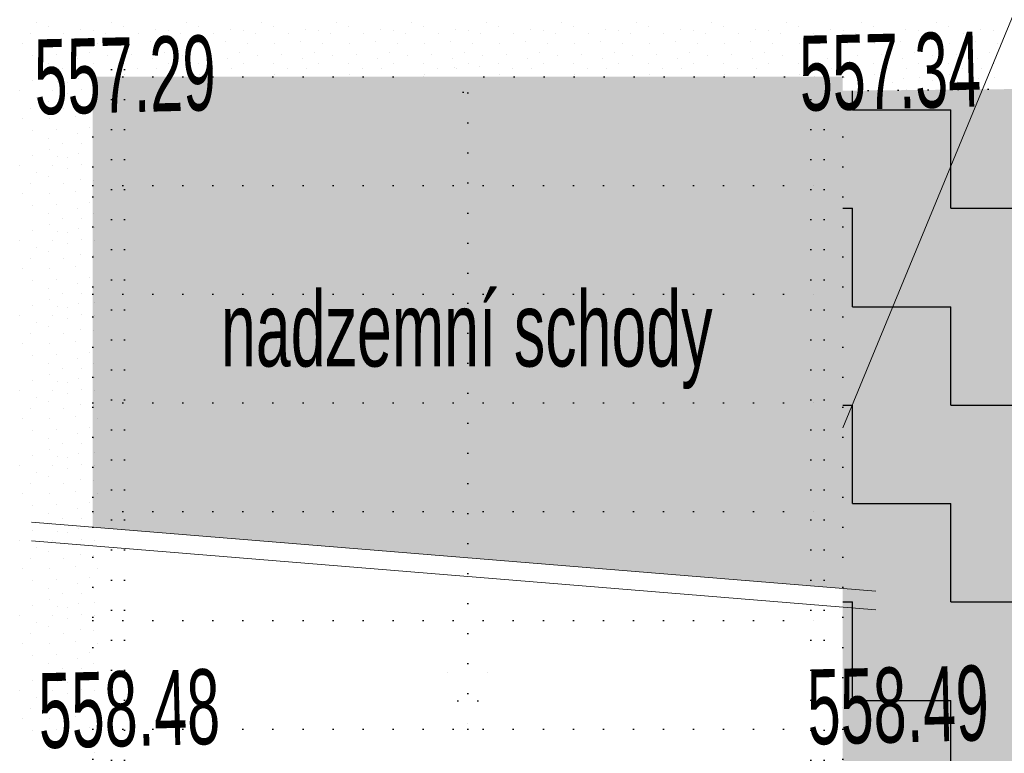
# Model space of a CAD drawing. Header units: millimetres. Extents: x -211955 to 157391, y -241491 to 94238.
# Tile 93 of 138: x 142 to 2768, y -46078 to -44122. Entities that reach past the tile are written whole.
import ezdxf

# ---------------------------------------------------------------- set-up
doc = ezdxf.new("R2010")
doc.units = ezdxf.units.MM
doc.header["$PDMODE"] = 65
doc.linetypes.add('Teckovana 0.5x_2', pattern=[80, 0, -80])
for name, color, linetype, lineweight in [('XR$1$PODKLAD_1', 7, 'Continuous', 25), ('XR$2$PŮDORYS 1.NP - STÁVAJÍCÍ_1', 7, 'Continuous', 25), ('XR$3$SITUACE - BOURÁNÍ_1', 7, 'Continuous', 25), ('XR$4$SITUACE - BOURÁNÍ - KOTY_1', 7, 'Continuous', 25)]:
    doc.layers.add(name, color=color, linetype=linetype, lineweight=lineweight)
doc.styles.add('ARIALNARROW', font='ARIALN.TTF')
doc.dimstyles.new('DIMSTYLE_4', dxfattribs={"dimtxt": 250, "dimasz": 300, "dimexe": 0, "dimexo": 0, "dimgap": 125, "dimtad": 2, "dimlfac": 0.001, "dimrnd": 0.05, "dimzin": 4, "dimdsep": 46, "dimtxsty": 'ARIALNARROW', "dimblk1": 'ALL_ML_STRICH', "dimblk2": 'ALL_ML_STRICH', "dimsah": 1, "dimcen": 0, "dimclrd": 6, "dimclre": 6, "dimclrt": 6, "dimadec": 0, "dimazin": 0, "dimtfac": 1, "dimtdec": 0, "dimtix": 1, "dimtmove": 2, "dimatfit": 3, "dimfxl": 0, "dimtzin": 0, "dimlwd": 0, "dimlwe": 18, "dimarcsym": 0})

# ---------------------------------------------------------------- blocks, each defined once
blk = doc.blocks.new('VZOR_0')
at = {"layer": 'XR$3$SITUACE - BOURÁNÍ_1', "color": 204, "linetype": 'Continuous', "lineweight": 13}
for p, q in [((187, -44129.6), (187, -44129.6)), ((387, -44129.6), (387, -44129.6)), ((587, -44129.6), (587, -44129.6)), ((787, -44129.6), (787, -44129.6)), ((987, -44129.6), (987, -44129.6)), ((1187, -44129.6), (1187, -44129.6)), ((1387, -44129.6), (1387, -44129.6)), ((1587, -44129.6), (1587, -44129.6)), ((1787, -44129.6), (1787, -44129.6)), ((1987, -44129.6), (1987, -44129.6)), ((2187, -44129.6), (2187, -44129.6)), ((2387, -44129.6), (2387, -44129.6)), ((2587, -44129.6), (2587, -44129.6)), ((172, -44158.6), (172, -44158.6)), ((220, -44140), (220, -44140)), ((260, -44160), (260, -44160)), ((305.4, -44148.4), (305.4, -44148.4)), ((339.8, -44151.8), (339.8, -44151.8)), ((372, -44158.6), (372, -44158.6)), ((420, -44140), (420, -44140)), ((460, -44160), (460, -44160)), ((505.4, -44148.4), (505.4, -44148.4)), ((539.8, -44151.8), (539.8, -44151.8)), ((572, -44158.6), (572, -44158.6)), ((620, -44140), (620, -44140)), ((660, -44160), (660, -44160)), ((705.4, -44148.4), (705.4, -44148.4)), ((739.8, -44151.8), (739.8, -44151.8)), ((772, -44158.6), (772, -44158.6)), ((820, -44140), (820, -44140)), ((860, -44160), (860, -44160)), ((905.4, -44148.4), (905.4, -44148.4)), ((939.8, -44151.8), (939.8, -44151.8)), ((972, -44158.6), (972, -44158.6)), ((1020, -44140), (1020, -44140)), ((1060, -44160), (1060, -44160)), ((1105.4, -44148.4), (1105.4, -44148.4)), ((1139.8, -44151.8), (1139.8, -44151.8)), ((1172, -44158.6), (1172, -44158.6)), ((1220, -44140), (1220, -44140)), ((1260, -44160), (1260, -44160)), ((1305.4, -44148.4), (1305.4, -44148.4)), ((1339.8, -44151.8), (1339.8, -44151.8)), ((1372, -44158.6), (1372, -44158.6)), ((1420, -44140), (1420, -44140)), ((1460, -44160), (1460, -44160)), ((1505.4, -44148.4), (1505.4, -44148.4)), ((1539.8, -44151.8), (1539.8, -44151.8)), ((1572, -44158.6), (1572, -44158.6)), ((1620, -44140), (1620, -44140)), ((1660, -44160), (1660, -44160)), ((1705.4, -44148.4), (1705.4, -44148.4)), ((1739.8, -44151.8), (1739.8, -44151.8)), ((1772, -44158.6), (1772, -44158.6)), ((1820, -44140), (1820, -44140)), ((1860, -44160), (1860, -44160)), ((1905.4, -44148.4), (1905.4, -44148.4)), ((1939.8, -44151.8), (1939.8, -44151.8)), ((1972, -44158.6), (1972, -44158.6)), ((2020, -44140), (2020, -44140)), ((2060, -44160), (2060, -44160)), ((2105.4, -44148.4), (2105.4, -44148.4)), ((2139.8, -44151.8), (2139.8, -44151.8)), ((2172, -44158.6), (2172, -44158.6)), ((2220, -44140), (2220, -44140)), ((2260, -44160), (2260, -44160)), ((2305.4, -44148.4), (2305.4, -44148.4)), ((2339.8, -44151.8), (2339.8, -44151.8)), ((2372, -44158.6), (2372, -44158.6)), ((2420, -44140), (2420, -44140)), ((2460, -44160), (2460, -44160)), ((2505.4, -44148.4), (2505.4, -44148.4)), ((2539.8, -44151.8), (2539.8, -44151.8)), ((2572, -44158.6), (2572, -44158.6)), ((2620, -44140), (2620, -44140)), ((2660, -44160), (2660, -44160)), ((2705.4, -44148.4), (2705.4, -44148.4)), ((2739.8, -44151.8), (2739.8, -44151.8)), ((148.8, -44184.8), (148.8, -44184.8)), ((221.8, -44186), (221.8, -44186)), ((290.2, -44180.8), (290.2, -44180.8)), ((348.8, -44184.8), (348.8, -44184.8)), ((421.8, -44186), (421.8, -44186)), ((490.2, -44180.8), (490.2, -44180.8)), ((548.8, -44184.8), (548.8, -44184.8)), ((621.8, -44186), (621.8, -44186)), ((690.2, -44180.8), (690.2, -44180.8)), ((748.8, -44184.8), (748.8, -44184.8)), ((821.8, -44186), (821.8, -44186)), ((890.2, -44180.8), (890.2, -44180.8)), ((948.8, -44184.8), (948.8, -44184.8)), ((1021.8, -44186), (1021.8, -44186)), ((1090.2, -44180.8), (1090.2, -44180.8)), ((1148.8, -44184.8), (1148.8, -44184.8)), ((1221.8, -44186), (1221.8, -44186)), ((1290.2, -44180.8), (1290.2, -44180.8)), ((1348.8, -44184.8), (1348.8, -44184.8)), ((1421.8, -44186), (1421.8, -44186)), ((1490.2, -44180.8), (1490.2, -44180.8)), ((1548.8, -44184.8), (1548.8, -44184.8)), ((1621.8, -44186), (1621.8, -44186)), ((1690.2, -44180.8), (1690.2, -44180.8)), ((1748.8, -44184.8), (1748.8, -44184.8)), ((1821.8, -44186), (1821.8, -44186)), ((1890.2, -44180.8), (1890.2, -44180.8)), ((1948.8, -44184.8), (1948.8, -44184.8)), ((2021.8, -44186), (2021.8, -44186)), ((2090.2, -44180.8), (2090.2, -44180.8)), ((2148.8, -44184.8), (2148.8, -44184.8)), ((2221.8, -44186), (2221.8, -44186)), ((2290.2, -44180.8), (2290.2, -44180.8)), ((2348.8, -44184.8), (2348.8, -44184.8)), ((2421.8, -44186), (2421.8, -44186)), ((2490.2, -44180.8), (2490.2, -44180.8)), ((2548.8, -44184.8), (2548.8, -44184.8)), ((2621.8, -44186), (2621.8, -44186)), ((2690.2, -44180.8), (2690.2, -44180.8)), ((2748.8, -44184.8), (2748.8, -44184.8)), ((328, -44208.4), (328, -44208.4)), ((528, -44208.4), (528, -44208.4)), ((728, -44208.4), (728, -44208.4)), ((928, -44208.4), (928, -44208.4)), ((1128, -44208.4), (1128, -44208.4)), ((1328, -44208.4), (1328, -44208.4)), ((1528, -44208.4), (1528, -44208.4)), ((1728, -44208.4), (1728, -44208.4)), ((1928, -44208.4), (1928, -44208.4)), ((2128, -44208.4), (2128, -44208.4)), ((2328, -44208.4), (2328, -44208.4)), ((2528, -44208.4), (2528, -44208.4)), ((2728, -44208.4), (2728, -44208.4)), ((176.2, -44217.2), (176.2, -44217.2)), ((239.6, -44215.6), (239.6, -44215.6)), ((297.4, -44225.8), (297.4, -44225.8)), ((376.2, -44217.2), (376.2, -44217.2)), ((439.6, -44215.6), (439.6, -44215.6)), ((497.4, -44225.8), (497.4, -44225.8)), ((576.2, -44217.2), (576.2, -44217.2)), ((639.6, -44215.6), (639.6, -44215.6)), ((697.4, -44225.8), (697.4, -44225.8)), ((776.2, -44217.2), (776.2, -44217.2)), ((839.6, -44215.6), (839.6, -44215.6)), ((897.4, -44225.8), (897.4, -44225.8)), ((976.2, -44217.2), (976.2, -44217.2)), ((1039.6, -44215.6), (1039.6, -44215.6)), ((1097.4, -44225.8), (1097.4, -44225.8)), ((1176.2, -44217.2), (1176.2, -44217.2)), ((1239.6, -44215.6), (1239.6, -44215.6)), ((1297.4, -44225.8), (1297.4, -44225.8)), ((1376.2, -44217.2), (1376.2, -44217.2)), ((1439.6, -44215.6), (1439.6, -44215.6)), ((1497.4, -44225.8), (1497.4, -44225.8)), ((1576.2, -44217.2), (1576.2, -44217.2)), ((1639.6, -44215.6), (1639.6, -44215.6)), ((1697.4, -44225.8), (1697.4, -44225.8)), ((1776.2, -44217.2), (1776.2, -44217.2)), ((1839.6, -44215.6), (1839.6, -44215.6)), ((1897.4, -44225.8), (1897.4, -44225.8)), ((1976.2, -44217.2), (1976.2, -44217.2)), ((2039.6, -44215.6), (2039.6, -44215.6)), ((2097.4, -44225.8), (2097.4, -44225.8)), ((2176.2, -44217.2), (2176.2, -44217.2)), ((2239.6, -44215.6), (2239.6, -44215.6)), ((2297.4, -44225.8), (2297.4, -44225.8)), ((2376.2, -44217.2), (2376.2, -44217.2)), ((2439.6, -44215.6), (2439.6, -44215.6)), ((2497.4, -44225.8), (2497.4, -44225.8)), ((2576.2, -44217.2), (2576.2, -44217.2)), ((2639.6, -44215.6), (2639.6, -44215.6)), ((2697.4, -44225.8), (2697.4, -44225.8)), ((220, -44240), (220, -44240)), ((256.8, -44252.4), (256.8, -44252.4)), ((306.8, -44253), (306.8, -44253)), ((340, -44240), (340, -44240)), ((420, -44240), (420, -44240)), ((456.8, -44252.4), (456.8, -44252.4)), ((506.8, -44253), (506.8, -44253)), ((540, -44240), (540, -44240)), ((620, -44240), (620, -44240)), ((656.8, -44252.4), (656.8, -44252.4)), ((706.8, -44253), (706.8, -44253)), ((740, -44240), (740, -44240)), ((820, -44240), (820, -44240)), ((856.8, -44252.4), (856.8, -44252.4)), ((906.8, -44253), (906.8, -44253)), ((940, -44240), (940, -44240)), ((1020, -44240), (1020, -44240)), ((1056.8, -44252.4), (1056.8, -44252.4)), ((1106.8, -44253), (1106.8, -44253)), ((1140, -44240), (1140, -44240)), ((1220, -44240), (1220, -44240)), ((1256.8, -44252.4), (1256.8, -44252.4)), ((1306.8, -44253), (1306.8, -44253)), ((1340, -44240), (1340, -44240)), ((1420, -44240), (1420, -44240)), ((1456.8, -44252.4), (1456.8, -44252.4)), ((1506.8, -44253), (1506.8, -44253)), ((1540, -44240), (1540, -44240)), ((1620, -44240), (1620, -44240)), ((1656.8, -44252.4), (1656.8, -44252.4)), ((1706.8, -44253), (1706.8, -44253)), ((1740, -44240), (1740, -44240)), ((1820, -44240), (1820, -44240)), ((1856.8, -44252.4), (1856.8, -44252.4)), ((1906.8, -44253), (1906.8, -44253)), ((1940, -44240), (1940, -44240)), ((2020, -44240), (2020, -44240)), ((2056.8, -44252.4), (2056.8, -44252.4)), ((2106.8, -44253), (2106.8, -44253)), ((2140, -44240), (2140, -44240)), ((2220, -44240), (2220, -44240)), ((2256.8, -44252.4), (2256.8, -44252.4)), ((2306.8, -44253), (2306.8, -44253)), ((2340, -44240), (2340, -44240)), ((2420, -44240), (2420, -44240)), ((2456.8, -44252.4), (2456.8, -44252.4)), ((2506.8, -44253), (2506.8, -44253)), ((2540, -44240), (2540, -44240)), ((2620, -44240), (2620, -44240)), ((2656.8, -44252.4), (2656.8, -44252.4)), ((2706.8, -44253), (2706.8, -44253)), ((2740, -44240), (2740, -44240)), ((175.4, -44284.6), (175.4, -44284.6)), ((220.6, -44268), (220.6, -44268)), ((243.4, -44287.8), (243.4, -44287.8)), ((269.8, -44290), (269.8, -44290)), ((300, -44280), (300, -44280)), ((420.6, -44268), (420.6, -44268)), ((620.6, -44268), (620.6, -44268)), ((820.6, -44268), (820.6, -44268)), ((1020.6, -44268), (1020.6, -44268)), ((1220.6, -44268), (1220.6, -44268)), ((1420.6, -44268), (1420.6, -44268)), ((1620.6, -44268), (1620.6, -44268)), ((1820.6, -44268), (1820.6, -44268)), ((2020.6, -44268), (2020.6, -44268)), ((2220.6, -44268), (2220.6, -44268)), ((2341.8, -44276.4), (2341.8, -44276.4)), ((2375.4, -44284.6), (2375.4, -44284.6)), ((2420.6, -44268), (2420.6, -44268)), ((2443.4, -44287.8), (2443.4, -44287.8)), ((2469.8, -44290), (2469.8, -44290)), ((2500, -44280), (2500, -44280)), ((2541.8, -44276.4), (2541.8, -44276.4)), ((2575.4, -44284.6), (2575.4, -44284.6)), ((2620.6, -44268), (2620.6, -44268)), ((2643.4, -44287.8), (2643.4, -44287.8)), ((2669.8, -44290), (2669.8, -44290)), ((2700, -44280), (2700, -44280)), ((2741.8, -44276.4), (2741.8, -44276.4)), ((142.8, -44311.8), (142.8, -44311.8)), ((228.8, -44310.4), (228.8, -44310.4)), ((307, -44307), (307, -44307)), ((2428.8, -44310.4), (2428.8, -44310.4)), ((2507, -44307), (2507, -44307)), ((2628.8, -44310.4), (2628.8, -44310.4)), ((2707, -44307), (2707, -44307)), ((187, -44329.6), (187, -44329.6)), ((220, -44340), (220, -44340)), ((268.8, -44319.8), (268.8, -44319.8)), ((172, -44358.6), (172, -44358.6)), ((260, -44360), (260, -44360)), ((305.4, -44348.4), (305.4, -44348.4)), ((148.8, -44384.8), (148.8, -44384.8)), ((221.8, -44386), (221.8, -44386)), ((290.2, -44380.8), (290.2, -44380.8)), ((176.2, -44417.2), (176.2, -44417.2)), ((239.6, -44415.6), (239.6, -44415.6)), ((328, -44408.4), (328, -44408.4)), ((220, -44440), (220, -44440)), ((297.4, -44425.8), (297.4, -44425.8)), ((220.6, -44468), (220.6, -44468)), ((256.8, -44452.4), (256.8, -44452.4)), ((306.8, -44453), (306.8, -44453)), ((175.4, -44484.6), (175.4, -44484.6)), ((243.4, -44487.8), (243.4, -44487.8)), ((269.8, -44490), (269.8, -44490)), ((300, -44480), (300, -44480)), ((142.8, -44511.8), (142.8, -44511.8)), ((228.8, -44510.4), (228.8, -44510.4)), ((268.8, -44519.8), (268.8, -44519.8)), ((307, -44507), (307, -44507)), ((187, -44529.6), (187, -44529.6)), ((220, -44540), (220, -44540)), ((305.4, -44548.4), (305.4, -44548.4)), ((339.8, -44551.8), (339.8, -44551.8)), ((172, -44558.6), (172, -44558.6)), ((260, -44560), (260, -44560)), ((148.8, -44584.8), (148.8, -44584.8)), ((221.8, -44586), (221.8, -44586)), ((290.2, -44580.8), (290.2, -44580.8)), ((176.2, -44617.2), (176.2, -44617.2)), ((239.6, -44615.6), (239.6, -44615.6)), ((297.4, -44625.8), (297.4, -44625.8)), ((328, -44608.4), (328, -44608.4)), ((220, -44640), (220, -44640)), ((256.8, -44652.4), (256.8, -44652.4)), ((306.8, -44653), (306.8, -44653)), ((340, -44640), (340, -44640)), ((175.4, -44684.6), (175.4, -44684.6)), ((220.6, -44668), (220.6, -44668)), ((300, -44680), (300, -44680)), ((341.8, -44676.4), (341.8, -44676.4)), ((228.8, -44710.4), (228.8, -44710.4)), ((243.4, -44687.8), (243.4, -44687.8)), ((269.8, -44690), (269.8, -44690)), ((307, -44707), (307, -44707)), ((142.8, -44711.8), (142.8, -44711.8)), ((187, -44729.6), (187, -44729.6)), ((268.8, -44719.8), (268.8, -44719.8)), ((342.8, -44711.8), (342.8, -44711.8)), ((172, -44758.6), (172, -44758.6)), ((220, -44740), (220, -44740)), ((260, -44760), (260, -44760)), ((305.4, -44748.4), (305.4, -44748.4)), ((339.8, -44751.8), (339.8, -44751.8)), ((148.8, -44784.8), (148.8, -44784.8)), ((221.8, -44786), (221.8, -44786)), ((290.2, -44780.8), (290.2, -44780.8)), ((239.6, -44815.6), (239.6, -44815.6)), ((328, -44808.4), (328, -44808.4)), ((176.2, -44817.2), (176.2, -44817.2)), ((220, -44840), (220, -44840)), ((297.4, -44825.8), (297.4, -44825.8)), ((340, -44840), (340, -44840)), ((220.6, -44868), (220.6, -44868)), ((256.8, -44852.4), (256.8, -44852.4)), ((306.8, -44853), (306.8, -44853)), ((175.4, -44884.6), (175.4, -44884.6)), ((243.4, -44887.8), (243.4, -44887.8)), ((269.8, -44890), (269.8, -44890)), ((300, -44880), (300, -44880)), ((341.8, -44876.4), (341.8, -44876.4)), ((142.8, -44911.8), (142.8, -44911.8)), ((228.8, -44910.4), (228.8, -44910.4)), ((268.8, -44919.8), (268.8, -44919.8)), ((307, -44907), (307, -44907)), ((342.8, -44911.8), (342.8, -44911.8)), ((187, -44929.6), (187, -44929.6)), ((220, -44940), (220, -44940)), ((172, -44958.6), (172, -44958.6)), ((260, -44960), (260, -44960)), ((305.4, -44948.4), (305.4, -44948.4)), ((339.8, -44951.8), (339.8, -44951.8)), ((148.8, -44984.8), (148.8, -44984.8)), ((221.8, -44986), (221.8, -44986)), ((290.2, -44980.8), (290.2, -44980.8)), ((176.2, -45017.2), (176.2, -45017.2)), ((239.6, -45015.6), (239.6, -45015.6)), ((297.4, -45025.8), (297.4, -45025.8)), ((328, -45008.4), (328, -45008.4)), ((220, -45040), (220, -45040)), ((256.8, -45052.4), (256.8, -45052.4)), ((306.8, -45053), (306.8, -45053)), ((340, -45040), (340, -45040)), ((220.6, -45068), (220.6, -45068)), ((341.8, -45076.4), (341.8, -45076.4)), ((175.4, -45084.6), (175.4, -45084.6)), ((243.4, -45087.8), (243.4, -45087.8)), ((269.8, -45090), (269.8, -45090)), ((300, -45080), (300, -45080)), ((142.8, -45111.8), (142.8, -45111.8)), ((187, -45129.6), (187, -45129.6)), ((228.8, -45110.4), (228.8, -45110.4)), ((268.8, -45119.8), (268.8, -45119.8)), ((307, -45107), (307, -45107)), ((342.8, -45111.8), (342.8, -45111.8)), ((220, -45140), (220, -45140)), ((305.4, -45148.4), (305.4, -45148.4)), ((339.8, -45151.8), (339.8, -45151.8)), ((172, -45158.6), (172, -45158.6)), ((260, -45160), (260, -45160)), ((290.2, -45180.8), (290.2, -45180.8)), ((148.8, -45184.8), (148.8, -45184.8)), ((221.8, -45186), (221.8, -45186)), ((328, -45208.4), (328, -45208.4)), ((348.8, -45184.8), (348.8, -45184.8)), ((176.2, -45217.2), (176.2, -45217.2)), ((239.6, -45215.6), (239.6, -45215.6)), ((297.4, -45225.8), (297.4, -45225.8)), ((220, -45240), (220, -45240)), ((256.8, -45252.4), (256.8, -45252.4)), ((306.8, -45253), (306.8, -45253)), ((340, -45240), (340, -45240)), ((175.4, -45284.6), (175.4, -45284.6)), ((220.6, -45268), (220.6, -45268)), ((243.4, -45287.8), (243.4, -45287.8)), ((300, -45280), (300, -45280)), ((341.8, -45276.4), (341.8, -45276.4)), ((142.8, -45311.8), (142.8, -45311.8)), ((228.8, -45310.4), (228.8, -45310.4)), ((269.8, -45290), (269.8, -45290)), ((307, -45307), (307, -45307)), ((342.8, -45311.8), (342.8, -45311.8)), ((187, -45329.6), (187, -45329.6)), ((220, -45340), (220, -45340)), ((268.8, -45319.8), (268.8, -45319.8)), ((172, -45358.6), (172, -45358.6)), ((260, -45360), (260, -45360)), ((305.4, -45348.4), (305.4, -45348.4)), ((339.8, -45351.8), (339.8, -45351.8)), ((148.8, -45384.8), (148.8, -45384.8)), ((221.8, -45386), (221.8, -45386)), ((290.2, -45380.8), (290.2, -45380.8)), ((348.8, -45384.8), (348.8, -45384.8)), ((176.2, -45417.2), (176.2, -45417.2)), ((239.6, -45415.6), (239.6, -45415.6)), ((328, -45408.4), (328, -45408.4)), ((220, -45440), (220, -45440)), ((297.4, -45425.8), (297.4, -45425.8)), ((340, -45440), (340, -45440)), ((220.6, -45468), (220.6, -45468)), ((256.8, -45452.4), (256.8, -45452.4)), ((306.8, -45453), (306.8, -45453)), ((175.4, -45484.6), (175.4, -45484.6)), ((243.4, -45487.8), (243.4, -45487.8)), ((269.8, -45490), (269.8, -45490)), ((300, -45480), (300, -45480)), ((341.8, -45476.4), (341.8, -45476.4)), ((142.8, -45511.8), (142.8, -45511.8)), ((228.8, -45510.4), (228.8, -45510.4)), ((268.8, -45519.8), (268.8, -45519.8)), ((307, -45507), (307, -45507)), ((342.8, -45511.8), (342.8, -45511.8)), ((187, -45529.6), (187, -45529.6)), ((220, -45540), (220, -45540)), ((305.4, -45548.4), (305.4, -45548.4)), ((339.8, -45551.8), (339.8, -45551.8)), ((172, -45558.6), (172, -45558.6)), ((260, -45560), (260, -45560)), ((148.8, -45584.8), (148.8, -45584.8)), ((221.8, -45586), (221.8, -45586)), ((290.2, -45580.8), (290.2, -45580.8)), ((348.8, -45584.8), (348.8, -45584.8)), ((176.2, -45617.2), (176.2, -45617.2)), ((239.6, -45615.6), (239.6, -45615.6)), ((297.4, -45625.8), (297.4, -45625.8)), ((328, -45608.4), (328, -45608.4)), ((220, -45640), (220, -45640)), ((256.8, -45652.4), (256.8, -45652.4)), ((306.8, -45653), (306.8, -45653)), ((340, -45640), (340, -45640)), ((220.6, -45668), (220.6, -45668)), ((300, -45680), (300, -45680)), ((341.8, -45676.4), (341.8, -45676.4)), ((175.4, -45684.6), (175.4, -45684.6)), ((243.4, -45687.8), (243.4, -45687.8)), ((269.8, -45690), (269.8, -45690)), ((307, -45707), (307, -45707)), ((142.8, -45711.8), (142.8, -45711.8)), ((187, -45729.6), (187, -45729.6)), ((228.8, -45710.4), (228.8, -45710.4)), ((268.8, -45719.8), (268.8, -45719.8)), ((342.8, -45711.8), (342.8, -45711.8)), ((172, -45758.6), (172, -45758.6)), ((220, -45740), (220, -45740)), ((260, -45760), (260, -45760)), ((305.4, -45748.4), (305.4, -45748.4)), ((339.8, -45751.8), (339.8, -45751.8)), ((148.8, -45784.8), (148.8, -45784.8)), ((221.8, -45786), (221.8, -45786)), ((290.2, -45780.8), (290.2, -45780.8)), ((348.8, -45784.8), (348.8, -45784.8)), ((328, -45808.4), (328, -45808.4)), ((176.2, -45817.2), (176.2, -45817.2)), ((220, -45840), (220, -45840)), ((239.6, -45815.6), (239.6, -45815.6)), ((297.4, -45825.8), (297.4, -45825.8)), ((340, -45840), (340, -45840)), ((256.8, -45852.4), (256.8, -45852.4)), ((306.8, -45853), (306.8, -45853)), ((175.4, -45884.6), (175.4, -45884.6)), ((220.6, -45868), (220.6, -45868)), ((243.4, -45887.8), (243.4, -45887.8)), ((269.8, -45890), (269.8, -45890)), ((300, -45880), (300, -45880)), ((341.8, -45876.4), (341.8, -45876.4)), ((142.8, -45911.8), (142.8, -45911.8)), ((228.8, -45910.4), (228.8, -45910.4)), ((307, -45907), (307, -45907)), ((342.8, -45911.8), (342.8, -45911.8)), ((187, -45929.6), (187, -45929.6)), ((220, -45940), (220, -45940)), ((268.8, -45919.8), (268.8, -45919.8)), ((172, -45958.6), (172, -45958.6)), ((260, -45960), (260, -45960)), ((305.4, -45948.4), (305.4, -45948.4)), ((339.8, -45951.8), (339.8, -45951.8)), ((148.8, -45984.8), (148.8, -45984.8)), ((221.8, -45986), (221.8, -45986)), ((290.2, -45980.8), (290.2, -45980.8)), ((348.8, -45984.8), (348.8, -45984.8)), ((176.2, -46017.2), (176.2, -46017.2)), ((239.6, -46015.6), (239.6, -46015.6)), ((328, -46008.4), (328, -46008.4)), ((220, -46040), (220, -46040)), ((297.4, -46025.8), (297.4, -46025.8)), ((340, -46040), (340, -46040)), ((220.6, -46068), (220.6, -46068)), ((256.8, -46052.4), (256.8, -46052.4)), ((306.8, -46053), (306.8, -46053)), ((341.8, -46076.4), (341.8, -46076.4))]:
    blk.add_line(p, q, dxfattribs=at)
blk = doc.blocks.new('ALL_ML_STRICH')
at = {"color": 0, "linetype": 'ByBlock', "lineweight": -2}
for p, q in [((0, -0.5), (0, 0.5)), ((-0.3, -0.3), (0.3, 0.3)), ((-1, 0), (0.5, 0))]:
    blk.add_line(p, q, dxfattribs=at)
blk = doc.blocks.new('*D24')
at = {"layer": 'DEFPOINTS', "color": 6, "linetype": 'Continuous', "lineweight": 18}
for p in [(-3382.8, -40830.5), (337, -44273.9), (-3382.8, -46076.7)]:
    blk.add_point(p, dxfattribs=at)
at = {"layer": 'XR$4$SITUACE - BOURÁNÍ - KOTY_1', "color": 6, "linetype": 'Continuous', "lineweight": -2}
for p, q in [((-3382.8, -42837.3), (-3382.8, -40830.5)), ((-3382.8, -40830.5), (337, -40830.5)), ((337, -42881.1), (337, -40830.5))]:
    blk.add_line(p, q, dxfattribs=at)
at = {"layer": 'XR$4$SITUACE - BOURÁNÍ - KOTY_1', "color": 6, "linetype": 'Continuous', "lineweight": 18, "xscale": 300, "yscale": 300, "zscale": 300, "rotation": 180}
blk.add_blockref('ALL_ML_STRICH', (-3382.8, -40830.5), dxfattribs=at)
at = {"layer": 'XR$4$SITUACE - BOURÁNÍ - KOTY_1', "color": 6, "linetype": 'Continuous', "lineweight": 18, "xscale": 300, "yscale": 300, "zscale": 300}
blk.add_blockref('ALL_ML_STRICH', (337, -40830.5), dxfattribs=at)
at = {"layer": 'XR$4$SITUACE - BOURÁNÍ - KOTY_1', "color": 6, "linetype": 'Continuous', "lineweight": 18, "insert": (-1478.9, -40605.5), "char_height": 250, "width": 811.429, "attachment_point": 5, "style": 'ARIALNARROW'}
blk.add_mtext('\\W0.81;\\A1;{3.70}', dxfattribs=at)
blk = doc.blocks.new('*D25')
at = {"layer": 'DEFPOINTS', "color": 6, "linetype": 'Continuous', "lineweight": 18}
for p in [(337, -40830.5), (337, -44273.9), (2337, -44273.9)]:
    blk.add_point(p, dxfattribs=at)
at = {"layer": 'XR$4$SITUACE - BOURÁNÍ - KOTY_1', "color": 6, "linetype": 'Continuous', "lineweight": -2}
for p, q in [((337, -42881.1), (337, -40830.5)), ((337, -40830.5), (2337, -40830.5)), ((2337, -42909.7), (2337, -40830.5))]:
    blk.add_line(p, q, dxfattribs=at)
at = {"layer": 'XR$4$SITUACE - BOURÁNÍ - KOTY_1', "color": 6, "linetype": 'Continuous', "lineweight": 18, "xscale": 300, "yscale": 300, "zscale": 300, "rotation": 180}
blk.add_blockref('ALL_ML_STRICH', (337, -40830.5), dxfattribs=at)
at = {"layer": 'XR$4$SITUACE - BOURÁNÍ - KOTY_1', "color": 6, "linetype": 'Continuous', "lineweight": 18, "xscale": 300, "yscale": 300, "zscale": 300}
blk.add_blockref('ALL_ML_STRICH', (2337, -40830.5), dxfattribs=at)
at = {"layer": 'XR$4$SITUACE - BOURÁNÍ - KOTY_1', "color": 6, "linetype": 'Continuous', "lineweight": 18, "insert": (1381, -40605.5), "char_height": 250, "width": 811.429, "attachment_point": 5, "style": 'ARIALNARROW'}
blk.add_mtext('\\W0.81;\\A1;{2.00}', dxfattribs=at)
blk = doc.blocks.new('*D26')
at = {"layer": 'DEFPOINTS', "color": 6, "linetype": 'Continuous', "lineweight": 18}
for p in [(2337, -40830.5), (2337, -44273.9), (17287.9, -44268.6)]:
    blk.add_point(p, dxfattribs=at)
at = {"layer": 'XR$4$SITUACE - BOURÁNÍ - KOTY_1', "color": 6, "linetype": 'Continuous', "lineweight": -2}
for p, q in [((2337, -42909.7), (2337, -40830.5)), ((2337, -40830.5), (17287.9, -40830.5)), ((17287.9, -42284.5), (17287.9, -40830.5))]:
    blk.add_line(p, q, dxfattribs=at)
at = {"layer": 'XR$4$SITUACE - BOURÁNÍ - KOTY_1', "color": 6, "linetype": 'Continuous', "lineweight": 18, "xscale": 300, "yscale": 300, "zscale": 300, "rotation": 180}
blk.add_blockref('ALL_ML_STRICH', (2337, -40830.5), dxfattribs=at)
at = {"layer": 'XR$4$SITUACE - BOURÁNÍ - KOTY_1', "color": 6, "linetype": 'Continuous', "lineweight": 18, "xscale": 300, "yscale": 300, "zscale": 300}
blk.add_blockref('ALL_ML_STRICH', (17287.9, -40830.5), dxfattribs=at)
at = {"layer": 'XR$4$SITUACE - BOURÁNÍ - KOTY_1', "color": 6, "linetype": 'Continuous', "lineweight": 18, "insert": (9847.5, -40605.5), "char_height": 250, "width": 1014.286, "attachment_point": 5, "style": 'ARIALNARROW'}
blk.add_mtext('\\W0.81;\\A1;{14.95}', dxfattribs=at)
blk = doc.blocks.new('*D30')
at = {"layer": 'DEFPOINTS', "color": 6, "linetype": 'Continuous', "lineweight": 18}
for p in [(337, -44273.9), (-599.3, -47268.2), (373, -47268.2)]:
    blk.add_point(p, dxfattribs=at)
at = {"layer": 'XR$4$SITUACE - BOURÁNÍ - KOTY_1', "color": 6, "linetype": 'Continuous', "lineweight": -2}
for p, q in [((-187.6, -44273.9), (-599.3, -44273.9)), ((-599.3, -47268.2), (-599.3, -44273.9)), ((-599.3, -47268.2), (-599.3, -47268.2))]:
    blk.add_line(p, q, dxfattribs=at)
at = {"layer": 'XR$4$SITUACE - BOURÁNÍ - KOTY_1', "color": 6, "linetype": 'Continuous', "lineweight": 18, "xscale": 300, "yscale": 300, "zscale": 300}
for p, rotation in [((-599.3, -44273.9), 90), ((-599.3, -47268.2), 270)]:
    blk.add_blockref('ALL_ML_STRICH', p, dxfattribs=dict(at, rotation=rotation))
at = {"layer": 'XR$4$SITUACE - BOURÁNÍ - KOTY_1', "color": 6, "linetype": 'Continuous', "lineweight": 18, "insert": (-824.3, -45727), "char_height": 250, "width": 811.429, "attachment_point": 5, "rotation": 90, "style": 'ARIALNARROW'}
blk.add_mtext('\\W0.81;\\A1;{3.00}', dxfattribs=at)

msp = doc.modelspace()

# ---------------------------------------------------------------- hatches: boundary and pattern name
at = {"layer": 'XR$3$SITUACE - BOURÁNÍ_1', "linetype": 'Continuous', "lineweight": 35}
msp.add_hatch(color=2, dxfattribs=at).paths.add_polyline_path([(337.017, -45475.066), (2337.017, -45638.332), (2337.017, -44273.892), (337.017, -44273.892)])
at = {"layer": 'XR$3$SITUACE - BOURÁNÍ_1', "linetype": 'Continuous', "lineweight": 25}
msp.add_hatch(color=254, dxfattribs=at).paths.add_polyline_path([(17269.793, -45078.892), (17287.921, -44268.626), (6723.133, -44268.692), (2404.54, -44310.658), (2337.017, -44311.482), (2337.017, -46363.086), (6004.803, -46360.412), (6004.149, -46763.892), (6003.608, -47264.086), (17222.017, -47263.892), (17222.017, -45578.892), (17288.119, -45578.892), (17288.044, -45078.892)], flags=0)
h = msp.add_hatch(dxfattribs=at)
h.set_pattern_fill('VZOR', scale=262.5, style=0, pattern_type=2)
h.set_pattern_definition([(0, (525, 525), (262.5, 262.5), [262.5, -262.5]), (90, (525, 525), (-262.5, 262.5), [262.5, -262.5])])
h.paths.add_polyline_path([(17269.793, -45078.892), (17287.921, -44268.626), (6723.133, -44268.692), (2404.54, -44310.658), (2337.017, -44311.482), (2337.017, -46363.086), (6004.803, -46360.412), (6004.149, -46763.892), (6003.608, -47264.086), (17222.017, -47263.892), (17222.017, -45578.892), (17288.119, -45578.892), (17288.044, -45078.892)], flags=0)

# ---------------------------------------------------------------- linework, layer by layer
at = {"layer": 'XR$2$PŮDORYS 1.NP - STÁVAJÍCÍ_1', "color": 7, "linetype": 'Teckovana 0.5x_2', "lineweight": 25}
for p, q in [((387.017, -43773.892), (387.017, -47263.892)), ((422.017, -43773.892), (422.017, -47263.892)), ((2252.017, -43773.892), (2252.017, -47263.892)), ((2287.017, -43773.892), (2287.017, -47263.892)), ((337.017, -44273.892), (1293.845, -44273.892)), ((337.017, -44273.892), (337.017, -46013.892)), ((1380.19, -44273.892), (2337.017, -44273.892)), ((2337.017, -44273.892), (2337.017, -46013.892)), ((2404.54, -44310.658), (5704.537, -44270.378)), ((1337.017, -44317.064), (1337.017, -46013.892)), ((337.017, -44563.892), (2337.017, -44563.892)), ((337.017, -44853.892), (2337.017, -44853.892)), ((337.017, -45143.892), (2337.017, -45143.892)), ((337.017, -45433.892), (2337.017, -45433.892)), ((337.017, -45723.892), (2337.017, -45723.892)), ((1337.017, -46013.892), (1271.097, -45825.135)), ((1337.017, -46013.892), (1402.937, -45825.135)), ((337.017, -46013.892), (337.017, -47263.892)), ((337.017, -46013.892), (2337.017, -46013.892)), ((2337.017, -46013.892), (2337.017, -47263.892))]:
    msp.add_line(p, q, dxfattribs=at)
msp.add_circle((1337.017, -44273.892), 43.173, dxfattribs=at)
at = {"layer": 'XR$3$SITUACE - BOURÁNÍ_1', "color": 7, "linetype": 'Continuous', "lineweight": 13}
for p, q in [((2337.017, -45210.163), (4379.002, -40257.128)), ((2425.055, -45645.519), (173.703, -45461.735)), ((2425.055, -45695.519), (173.703, -45511.735))]:
    msp.add_line(p, q, dxfattribs=at)

# ---------------------------------------------------------------- block references
at = {"layer": 'XR$3$SITUACE - BOURÁNÍ_1', "color": 204, "linetype": 'Continuous', "lineweight": 13}
msp.add_blockref('VZOR_0', (0, 0), dxfattribs=at)

# ---------------------------------------------------------------- texts
at = {"layer": 'XR$1$PODKLAD_1', "color": 12, "linetype": 'Continuous', "lineweight": 18, "char_height": 200, "width": 554.70854, "attachment_point": 5, "rotation": 1.393783, "style": 'ARIALNARROW'}
for s, insert in [('\\W0.69;557.34', (2463.338, -44260.546)), ('\\W0.69;557.29', (422.969, -44270.178)), ('\\W0.69;558.48', (434.085, -45960.408)), ('\\W0.69;558.49', (2484.451, -45950.533))]:
    msp.add_mtext(s, dxfattribs=dict(at, insert=insert))
at = {"layer": 'XR$1$PODKLAD_1', "color": 12, "linetype": 'Continuous', "lineweight": 18, "insert": (1334.366, -44976.832), "char_height": 200, "width": 1388.49549, "attachment_point": 5, "style": 'ARIALNARROW'}
msp.add_mtext('\\W0.73;nadzemní schody', dxfattribs=at)

# ---------------------------------------------------------------- dimensions: what is measured, and where the dimension line sits
at = {"layer": 'XR$4$SITUACE - BOURÁNÍ - KOTY_1', "color": 6, "linetype": 'Continuous', "lineweight": 18}
for base, p1, p2, picture, middle in [((337.017, -40830.484), (-3382.849, -42837.292), (337.017, -42881.145), '*D24', (-1478.916, -40605.484)), ((2337.017, -40830.484), (337.017, -42881.145), (2337.017, -42909.717), '*D25', (1381.017, -40605.484)), ((17287.921, -40830.484), (2337.017, -42909.717), (17287.921, -42284.477), '*D26', (9847.469, -40605.484))]:
    dim = msp.add_linear_dim(base=base, p1=p1, p2=p2, dimstyle='DIMSTYLE_4', override={"dimpost": '<>', "dimclrd": 6, "dimclre": 6, "dimclrt": 6, "dimlwd": 0, "dimlwe": 18}, dxfattribs=at)
    dim.commit()
    dim.dimension.update_dxf_attribs({"geometry": picture, "text_midpoint": middle, "dimtype": 160})
dim = msp.add_linear_dim(base=(-599.319, -44273.892), p1=(-599.319, -47268.193), p2=(-187.631, -44273.892), angle=90, dimstyle='DIMSTYLE_4', override={"dimpost": '<>', "dimclrd": 6, "dimclre": 6, "dimclrt": 6, "dimlwd": 0, "dimlwe": 18}, dxfattribs=at)
dim.commit()
dim.dimension.update_dxf_attribs({"geometry": '*D30', "text_midpoint": (-824.319, -45727.042), "dimtype": 160})

doc.saveas('drawing.dxf')
